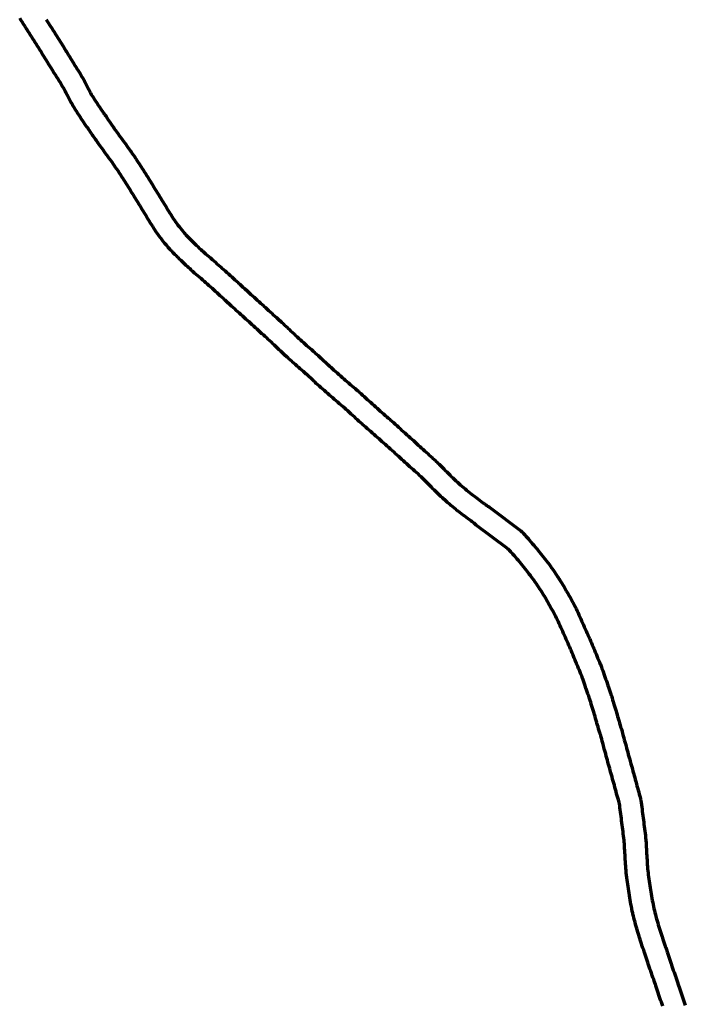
# Model space of a CAD drawing. Header units: metres. Extents: x 98902 to 136161, y 449037 to 499677.
# Tile 33 of 200: x 106572 to 108415, y 491495 to 494222. Entities that reach past the tile are written whole.
import ezdxf

# ---------------------------------------------------------------- set-up
doc = ezdxf.new("R2010")
doc.units = ezdxf.units.M
doc.layers.add('B-WE-OG-INFO_EIS VOORZORGSMAATREGEL-GV', color=7, linetype='Continuous', lineweight=70, true_color=0xfa194b)

msp = doc.modelspace()

# ---------------------------------------------------------------- linework, layer by layer
at = {"layer": 'B-WE-OG-INFO_EIS VOORZORGSMAATREGEL-GV', "flags": 128}
for points in [[(108352.5, 491489.9), (108350.6, 491495.3), (108348.7, 491500.8), (108348.7, 491500.8), (108346.7, 491506.3), (108346.7, 491506.3), (108344.8, 491511.9), (108342.8, 491517.4), (108342.8, 491517.7), (108342.6, 491518), (108340.8, 491523.6), (108340.8, 491523.8), (108340.7, 491523.9), (108338.9, 491529.5), (108337.2, 491535.1), (108335.4, 491540.6), (108335.4, 491540.6), (108333.6, 491546.2), (108333.6, 491546.2), (108332, 491551.5), (108331.7, 491552.2), (108329.7, 491557.6), (108327.6, 491563.4), (108327.5, 491563.4), (108327.5, 491563.5), (108325.4, 491569.2), (108325.4, 491569.4), (108325.3, 491569.6), (108323.3, 491575.3), (108321.2, 491581.1), (108321.2, 491581.1), (108321.2, 491581.1), (108319.2, 491586.9), (108319.2, 491586.9), (108319.2, 491587), (108317.2, 491592.7), (108317.2, 491592.8), (108317.1, 491592.9), (108315.2, 491598.7), (108315.2, 491598.7), (108315.2, 491598.7), (108313.2, 491604.5), (108313.2, 491604.6), (108313.1, 491604.7), (108311.3, 491610.5), (108309.4, 491616.3), (108307.5, 491622.1), (108305.6, 491627.8), (108303.7, 491633.3), (108301.8, 491639), (108301.8, 491639), (108301.8, 491639), (108299.8, 491644.8), (108299.8, 491644.8), (108299.8, 491644.8), (108297.8, 491650.6), (108295.9, 491656.4), (108293.9, 491662.1), (108293.9, 491662.1), (108291.9, 491667.9), (108291.9, 491667.9), (108290, 491673.7), (108289.9, 491674), (108289.8, 491674.2), (108287.9, 491680), (108287.9, 491680.3), (108287.8, 491680.5), (108286, 491686.3), (108286, 491686.3), (108284.3, 491692.1), (108284.3, 491692.1), (108282.5, 491697.9), (108282.5, 491698.2), (108282.4, 491698.4), (108280.7, 491704.2), (108280.7, 491704.5), (108280.6, 491704.8), (108279, 491710.7), (108277.4, 491716.5), (108277.4, 491716.5), (108275.8, 491722.4), (108274.3, 491728.3), (108272.7, 491734.2), (108271.1, 491740.1), (108271.1, 491740.6), (108270.9, 491741.1), (108269.5, 491747.1), (108269.5, 491747.2), (108269.5, 491747.4), (108268.2, 491753.3), (108266.9, 491759.3), (108266.9, 491759.8), (108266.7, 491760.3), (108265.6, 491766.3), (108265.6, 491766.3), (108265.6, 491766.4), (108264.5, 491772.3), (108263.4, 491778.3), (108262.4, 491784.3), (108261.3, 491790.3), (108260.2, 491796.3), (108260.2, 491796.7), (108260.1, 491797), (108259.1, 491803), (108259.2, 491803.1), (108259.1, 491803.2), (108258.2, 491809.3), (108258.2, 491809.3), (108258.2, 491809.3), (108257.3, 491815.3), (108257.3, 491815.4), (108257.3, 491815.4), (108256.4, 491821.4), (108255.6, 491827.4), (108254.7, 491833.5), (108253.8, 491839.5), (108252.9, 491845.5), (108252.9, 491845.9), (108252.8, 491846.4), (108252.1, 491852.4), (108252.1, 491852.7), (108252, 491853), (108251.5, 491859.1), (108251.5, 491859.2), (108251.4, 491859.3), (108250.9, 491865.3), (108250.9, 491865.5), (108250.9, 491865.7), (108250.4, 491871.8), (108250.4, 491871.9), (108250.4, 491872), (108250, 491878.1), (108249.5, 491884.2), (108249.5, 491884.2), (108249.5, 491884.2), (108249.1, 491890.3), (108249.1, 491890.3), (108249.1, 491890.3), (108248.7, 491896.4), (108248.7, 491896.5), (108248.7, 491896.7), (108248.3, 491902.8), (108248, 491908.9), (108247.6, 491914.9), (108247.7, 491915), (108247.6, 491915), (108247.3, 491921.1), (108247.3, 491921.1), (108247.3, 491921.1), (108247, 491927.2), (108246.6, 491933.3), (108246.3, 491939.4), (108246, 491944.8), (108245.5, 491949.8), (108244.8, 491955.4), (108244.1, 491961.4), (108243.3, 491967.5), (108242.5, 491973.5), (108241.7, 491979.6), (108241, 491985.6), (108241, 491985.6), (108240.2, 491991.6), (108240.2, 491991.6), (108240.2, 491991.6), (108239.4, 491997.7), (108238.7, 492003.7), (108238.7, 492003.7), (108237.9, 492009.8), (108237.9, 492009.8), (108237.9, 492009.8), (108237.1, 492015.8), (108236.4, 492021.9), (108235.6, 492027.9), (108234.8, 492033.9), (108234.1, 492040), (108234.1, 492040), (108234.1, 492040), (108233.3, 492046), (108233.3, 492046), (108232.8, 492050), (108231.7, 492053.9), (108231.4, 492055.2), (108231.4, 492055.2), (108231.4, 492055.2), (108229.8, 492061), (108228.2, 492066.8), (108228.2, 492066.8), (108226.6, 492072.6), (108224.9, 492078.4), (108224.9, 492078.4), (108223.3, 492084.2), (108223.3, 492084.2), (108221.7, 492090), (108220.1, 492095.8), (108220.1, 492095.8), (108218.5, 492101.6), (108218.5, 492101.6), (108216.9, 492107.4), (108215.3, 492113.2), (108215.3, 492113.2), (108213.7, 492119), (108212.1, 492124.8), (108212.1, 492124.8), (108210.5, 492130.6), (108210.5, 492130.6), (108208.9, 492136.4), (108207.3, 492142.2), (108207.3, 492142.2), (108205.7, 492148), (108204.1, 492153.8), (108202.5, 492159.6), (108202.5, 492159.6), (108200.9, 492165.4), (108199.3, 492171.2), (108199.3, 492171.2), (108197.7, 492177), (108196.1, 492182.8), (108194.5, 492188.6), (108194.5, 492188.6), (108192.9, 492194.4), (108191.3, 492200.2), (108189.7, 492206), (108189.7, 492206), (108188.1, 492211.8), (108188.1, 492212), (108188, 492212.2), (108186.5, 492218), (108186.5, 492218), (108186.5, 492218), (108185, 492223.8), (108185, 492223.8), (108183.4, 492229.7), (108183.4, 492229.7), (108182, 492235.1), (108180.8, 492239.3), (108179.1, 492243.7), (108178.8, 492245.3), (108178.1, 492246.7), (108176.5, 492252.5), (108176.5, 492252.5), (108175, 492258.3), (108173.6, 492263.5), (108172, 492268.4), (108170.2, 492273.8), (108170.1, 492274.7), (108169.7, 492275.4), (108168.2, 492281.1), (108166.6, 492286.7), (108165, 492292.2), (108163.3, 492297.9), (108163.3, 492298), (108163.2, 492298.1), (108161.6, 492303.8), (108161.6, 492303.8), (108159.9, 492309.3), (108158.2, 492315), (108156.4, 492320.8), (108156.4, 492320.9), (108156.3, 492321), (108154.6, 492326.8), (108154.6, 492326.9), (108154.5, 492327.1), (108153.1, 492332.1), (108151.4, 492336.9), (108149.5, 492342.5), (108147.5, 492348.1), (108147.5, 492348.2), (108145.5, 492353.8), (108145.4, 492354.4), (108145.1, 492355), (108143.4, 492360.5), (108141.7, 492365.7), (108139.8, 492371), (108137.8, 492376.7), (108137.8, 492376.7), (108135.8, 492382.4), (108135.8, 492382.7), (108135.7, 492382.9), (108133.8, 492388.5), (108132.1, 492393.6), (108130.1, 492398.8), (108128, 492404.5), (108125.9, 492409.9), (108123.9, 492415.2), (108121.9, 492420.2), (108119.6, 492425.3), (108117.2, 492430.8), (108114.8, 492436.4), (108114.7, 492436.6), (108114.6, 492436.7), (108112.3, 492442.3), (108112.2, 492442.5), (108112.1, 492442.6), (108109.9, 492448.2), (108107.6, 492453.7), (108105.4, 492459), (108104.3, 492461.7), (108101.9, 492467.3), (108099.6, 492472.8), (108097.3, 492478.4), (108094.9, 492483.9), (108092.7, 492489.3), (108090.4, 492494.5), (108088, 492499.9), (108085.5, 492505.3), (108083, 492510.8), (108080.6, 492516.3), (108080.6, 492516.3), (108078.1, 492521.8), (108075.7, 492527.3), (108073.2, 492532.8), (108073.2, 492532.8), (108070.7, 492538.3), (108070.7, 492538.3), (108068.3, 492543.8), (108065.8, 492549.3), (108063.5, 492554.5), (108061.2, 492559.4), (108058.6, 492564.5), (108056.2, 492569.4), (108053.6, 492574.1), (108050.8, 492579.2), (108047.9, 492584.5), (108047.8, 492584.7), (108047.7, 492584.8), (108044.8, 492590.1), (108044.8, 492590.1), (108044.8, 492590.2), (108041.9, 492595.5), (108039.2, 492600.5), (108036.5, 492605.3), (108033.6, 492610.4), (108030.6, 492615.6), (108027.7, 492620.5), (108024.9, 492625.1), (108024.9, 492625.1), (108021.7, 492630.2), (108021.7, 492630.3), (108018.5, 492635.4), (108018.5, 492635.4), (108015.5, 492640.2), (108012.5, 492644.9), (108009.3, 492649.6), (108009.3, 492649.6), (108005.9, 492654.6), (108002.6, 492659.6), (107999.4, 492664.4), (107996.3, 492668.8), (107992.9, 492673.4), (107989.4, 492678.2), (107986.2, 492682.5), (107982.7, 492686.9), (107982.7, 492686.9), (107979, 492691.6), (107979, 492691.6), (107975.3, 492696.3), (107975.3, 492696.3), (107971.5, 492701), (107971.5, 492701), (107971.5, 492701), (107967.8, 492705.8), (107967.8, 492705.8), (107964, 492710.5), (107964, 492710.5), (107960.3, 492715.2), (107956.8, 492719.6), (107953.2, 492723.9), (107953.2, 492723.9), (107949.4, 492728.3), (107949.4, 492728.3), (107945.5, 492732.9), (107945.5, 492732.9), (107942, 492737.1), (107938.4, 492741), (107936.5, 492743.1), (107936.4, 492743.2), (107936.3, 492743.3), (107932.2, 492747.8), (107932, 492748.1), (107931.7, 492748.3), (107929.7, 492750.6), (107929.7, 492750.6), (107928.4, 492752.1), (107928.4, 492752.2), (107928.3, 492752.2), (107926.2, 492754.7), (107925.7, 492755.2), (107923.1, 492756.5), (107922.8, 492756.8), (107922.3, 492757.1), (107836.1, 492822.2), (107836.1, 492822.2), (107836.1, 492822.2), (107835, 492823.1), (107834.8, 492823.3), (107832.3, 492826), (107831.4, 492826.9), (107830.5, 492827.6), (107830.5, 492827.6), (107827.8, 492829.6), (107823.5, 492832.6), (107823.2, 492832.9), (107822.7, 492833.1), (107818.9, 492835.9), (107818.9, 492836), (107818.8, 492836), (107814, 492839.6), (107814, 492839.6), (107814, 492839.6), (107809.2, 492843.2), (107809.2, 492843.2), (107809.2, 492843.2), (107804.4, 492846.7), (107804.3, 492846.8), (107804.2, 492846.9), (107800.3, 492849.8), (107800.3, 492849.8), (107800.3, 492849.8), (107795.6, 492853.4), (107795.6, 492853.4), (107790.8, 492857), (107790.8, 492857), (107786.1, 492860.5), (107785.8, 492860.8), (107785.4, 492861.1), (107780.7, 492864.8), (107780.6, 492865), (107780.4, 492865.1), (107775.8, 492868.9), (107775.8, 492868.9), (107775.8, 492868.9), (107771.2, 492872.7), (107771.1, 492872.7), (107771.1, 492872.8), (107766.5, 492876.6), (107766.3, 492876.8), (107766.1, 492876.9), (107761.6, 492880.8), (107761.5, 492880.9), (107761.3, 492881), (107756.9, 492884.9), (107756.9, 492885), (107752.4, 492888.9), (107747.9, 492892.8), (107747.6, 492893.2), (107747.2, 492893.5), (107742.8, 492897.5), (107742.8, 492897.5), (107742.8, 492897.6), (107738.4, 492901.6), (107734.1, 492905.7), (107729.7, 492909.8), (107729.6, 492910), (107729.4, 492910.1), (107725.1, 492914.3), (107724.9, 492914.5), (107724.7, 492914.7), (107720.5, 492918.9), (107716.3, 492923.2), (107716.3, 492923.2), (107712, 492927.4), (107707.8, 492931.7), (107707.8, 492931.7), (107703.6, 492935.9), (107703.6, 492935.9), (107699.4, 492940.1), (107695.2, 492944.3), (107691.1, 492948.4), (107691.1, 492948.4), (107687.1, 492952.4), (107683.1, 492956.2), (107679, 492960), (107679, 492960), (107674.8, 492963.9), (107670.5, 492967.7), (107666.1, 492971.6), (107666, 492971.8), (107665.8, 492971.9), (107661.3, 492975.9), (107661.3, 492975.9), (107657, 492979.8), (107652.6, 492983.8), (107652.6, 492983.8), (107652.6, 492983.8), (107648.2, 492987.7), (107648.2, 492987.8), (107648.1, 492987.8), (107643.7, 492991.8), (107643.6, 492991.8), (107643.6, 492991.9), (107639.2, 492995.9), (107639.1, 492995.9), (107639.1, 492996), (107634.7, 493000), (107630.3, 493004), (107630.2, 493004.1), (107630.2, 493004.1), (107625.9, 493008.1), (107625.9, 493008.1), (107621.5, 493012.1), (107617.2, 493016), (107612.8, 493020), (107612.7, 493020.1), (107612.6, 493020.1), (107608.4, 493024.1), (107604, 493028), (107603.7, 493028.4), (107603, 493028.8), (107598.5, 493032.8), (107598.4, 493032.9), (107598.2, 493033), (107593.7, 493037.1), (107593.7, 493037.1), (107593.7, 493037.1), (107589.2, 493041.1), (107589.2, 493041.2), (107589.2, 493041.2), (107584.7, 493045.3), (107584.7, 493045.3), (107584.7, 493045.3), (107580.2, 493049.3), (107575.8, 493053.4), (107575.8, 493053.4), (107571.4, 493057.3), (107567, 493061.2), (107567, 493061.2), (107567, 493061.2), (107562.4, 493065.2), (107558, 493069.1), (107553.5, 493073), (107553.5, 493073), (107549, 493076.8), (107548.8, 493077), (107548.6, 493077.2), (107544.1, 493081.2), (107544, 493081.2), (107544, 493081.3), (107539.4, 493085.3), (107534.9, 493089.3), (107530.4, 493093.4), (107530.4, 493093.4), (107525.8, 493097.4), (107521.3, 493101.4), (107521.3, 493101.5), (107521.2, 493101.5), (107516.7, 493105.5), (107516.7, 493105.6), (107516.7, 493105.6), (107512.2, 493109.6), (107507.7, 493113.7), (107503.1, 493117.7), (107498.6, 493121.8), (107494.1, 493125.8), (107489.6, 493129.9), (107489.6, 493129.9), (107489.6, 493129.9), (107485.1, 493133.9), (107484.9, 493134.1), (107484.7, 493134.3), (107480.2, 493138.4), (107475.8, 493142.5), (107471.3, 493146.7), (107469.7, 493148.2), (107469.7, 493148.2), (107468.1, 493149.7), (107466.9, 493150.7), (107466.9, 493150.7), (107462.2, 493154.7), (107462.2, 493154.7), (107457.6, 493158.6), (107453, 493162.5), (107453, 493162.5), (107452.9, 493162.6), (107448.3, 493166.5), (107448.3, 493166.5), (107448.2, 493166.6), (107443.6, 493170.5), (107439, 493174.5), (107434.4, 493178.4), (107429.8, 493182.4), (107429.7, 493182.5), (107429.6, 493182.6), (107425, 493186.6), (107425, 493186.7), (107424.9, 493186.7), (107420.3, 493190.8), (107420.3, 493190.8), (107415.8, 493194.8), (107411.2, 493198.8), (107406.7, 493202.9), (107402.2, 493206.9), (107402.2, 493206.9), (107397.6, 493210.9), (107393.1, 493215), (107390.1, 493217.7), (107389.9, 493217.9), (107389.7, 493218), (107385.3, 493222.1), (107385.3, 493222.1), (107385.2, 493222.1), (107365.7, 493240.1), (107365.7, 493240.1), (107365.7, 493240.1), (107365.7, 493240.1), (107365.7, 493240.1), (107365.4, 493240.6), (107364.9, 493240.8), (107362, 493243.5), (107362, 493243.5), (107357.6, 493247.5), (107357.6, 493247.5), (107353.2, 493251.6), (107348.9, 493255.6), (107344.8, 493259.2), (107340.5, 493262.9), (107336, 493266.8), (107331.4, 493270.7), (107331.4, 493270.8), (107331.3, 493270.8), (107326.8, 493274.8), (107326.6, 493275), (107326.4, 493275.1), (107321.9, 493279.1), (107317.5, 493283.1), (107313, 493287.1), (107312.9, 493287.2), (107312.9, 493287.2), (107308.4, 493291.3), (107308.3, 493291.5), (107308.1, 493291.6), (107303.7, 493295.7), (107299.4, 493299.8), (107295, 493303.9), (107295, 493303.9), (107294.9, 493303.9), (107290.6, 493308), (107290.5, 493308.1), (107290.5, 493308.1), (107286.1, 493312.2), (107281.8, 493316.4), (107277.5, 493320.4), (107277.5, 493320.4), (107273.2, 493324.5), (107268.9, 493328.6), (107268.9, 493328.6), (107264.5, 493332.6), (107260.1, 493336.7), (107255.9, 493340.6), (107251.9, 493344.3), (107247.6, 493348), (107247.6, 493348), (107243, 493351.9), (107242.8, 493352.3), (107242.5, 493352.5), (107238, 493356.5), (107238, 493356.5), (107238, 493356.5), (107233.6, 493360.6), (107233.6, 493360.6), (107229.1, 493364.7), (107229.1, 493364.7), (107229.1, 493364.7), (107224.7, 493368.7), (107224.7, 493368.8), (107224.6, 493368.8), (107220.2, 493372.9), (107215.8, 493377), (107211.5, 493381), (107207.2, 493384.9), (107202.9, 493388.8), (107198.4, 493392.8), (107194, 493396.8), (107193.9, 493396.9), (107193.9, 493396.9), (107189.4, 493400.9), (107189.4, 493401), (107189.4, 493401), (107184.9, 493405.1), (107180.5, 493409.1), (107176.1, 493413.1), (107176.1, 493413.1), (107171.7, 493417.1), (107171.7, 493417.1), (107167.3, 493421.1), (107162.8, 493425.2), (107158.5, 493429.1), (107154.1, 493433), (107154.1, 493433.1), (107154, 493433.1), (107149.6, 493437.1), (107149.4, 493437.3), (107149.3, 493437.4), (107144.9, 493441.4), (107144.9, 493441.4), (107140.5, 493445.5), (107140.4, 493445.6), (107140.3, 493445.7), (107136.1, 493449.6), (107131.9, 493453.5), (107127.4, 493457.5), (107127.4, 493457.5), (107123, 493461.5), (107123, 493461.5), (107123, 493461.5), (107118.5, 493465.6), (107118.5, 493465.6), (107118.5, 493465.6), (107114.1, 493469.6), (107109.6, 493473.6), (107105.3, 493477.6), (107100.9, 493481.6), (107100.9, 493481.6), (107096.4, 493485.5), (107092, 493489.5), (107092, 493489.5), (107087.6, 493493.4), (107083.3, 493497.2), (107083.3, 493497.2), (107078.8, 493501.1), (107078.8, 493501.2), (107078.7, 493501.2), (107074.2, 493505.2), (107069.9, 493508.9), (107065.4, 493512.7), (107065.4, 493512.8), (107065.3, 493512.8), (107060.8, 493516.7), (107056.2, 493520.6), (107051.7, 493524.5), (107051.6, 493524.7), (107051.4, 493524.8), (107046.9, 493528.7), (107046.8, 493528.9), (107046.6, 493529), (107043.6, 493531.7), (107039.2, 493535.7), (107039.2, 493535.7), (107037, 493537.7), (107032.5, 493541.8), (107032.2, 493542.2), (107031.9, 493542.4), (107027.5, 493546.6), (107027.5, 493546.6), (107027.5, 493546.6), (107023.2, 493550.8), (107023.2, 493550.8), (107018.9, 493555), (107018.9, 493555), (107014.6, 493559.1), (107014.6, 493559.1), (107014.6, 493559.2), (107010.3, 493563.3), (107010.2, 493563.4), (107010.1, 493563.5), (107005.8, 493567.7), (107001.6, 493571.9), (107001.5, 493572), (107001.4, 493572), (106997.2, 493576.3), (106997.1, 493576.4), (106997, 493576.4), (106992.8, 493580.7), (106988.6, 493585), (106988.1, 493585.8), (106987.3, 493586.4), (106983.4, 493590.9), (106983.1, 493591.3), (106982.7, 493591.7), (106981.8, 493592.8), (106981.8, 493592.8), (106981.8, 493592.8), (106978, 493597.6), (106978, 493597.6), (106974.1, 493602.3), (106970.3, 493607), (106970.3, 493607), (106970.3, 493607), (106966.5, 493611.7), (106966.4, 493611.9), (106966.2, 493612.1), (106962.4, 493616.9), (106962.1, 493617.5), (106961.6, 493618), (106958.1, 493623), (106954.5, 493627.9), (106951, 493632.9), (106951, 493633), (106950.8, 493633.2), (106947.4, 493638.2), (106947.2, 493638.7), (106946.7, 493639.1), (106943.5, 493644.3), (106940.2, 493649.4), (106937, 493654.5), (106936.9, 493654.6), (106936.8, 493654.7), (106933.6, 493659.9), (106933.6, 493660), (106933.5, 493660.1), (106930.3, 493665.3), (106927.1, 493670.5), (106924, 493675.6), (106924, 493675.6), (106924, 493675.6), (106920.8, 493680.8), (106920.8, 493680.9), (106920.8, 493680.9), (106917.6, 493686.1), (106914.5, 493691.3), (106911.3, 493696.4), (106908.3, 493701.5), (106905.1, 493706.5), (106901.9, 493711.7), (106898.7, 493716.8), (106898.7, 493716.9), (106898.7, 493716.9), (106895.5, 493722), (106895.5, 493722.1), (106895.4, 493722.1), (106892.3, 493727.3), (106892.3, 493727.3), (106889.1, 493732.5), (106889.1, 493732.5), (106885.9, 493737.6), (106882.8, 493742.7), (106879.6, 493747.7), (106879.6, 493747.7), (106876.4, 493752.9), (106876.4, 493752.9), (106873.2, 493758), (106873.2, 493758), (106870, 493763.1), (106870, 493763.1), (106866.8, 493768.2), (106863.5, 493773.4), (106860.3, 493778.5), (106860.3, 493778.5), (106857.2, 493783.4), (106854, 493788.3), (106850.7, 493793.4), (106847.4, 493798.5), (106844.2, 493803.3), (106841, 493808), (106841, 493808), (106837.6, 493812.9), (106834.2, 493817.9), (106830.9, 493822.6), (106827.6, 493827.2), (106827.6, 493827.2), (106824, 493832.1), (106820.4, 493837), (106820.4, 493837), (106816.9, 493841.9), (106816.8, 493842), (106816.7, 493842.1), (106813.1, 493847.1), (106813.1, 493847.1), (106813.1, 493847.1), (106809.6, 493852), (106809.6, 493852), (106806.1, 493857), (106802.6, 493861.8), (106799.1, 493866.6), (106796.7, 493869.9), (106796.7, 493869.9), (106796.7, 493869.9), (106793.2, 493874.8), (106793.2, 493874.8), (106791.4, 493877.3), (106791.4, 493877.3), (106791.4, 493877.3), (106787.8, 493882.2), (106787.8, 493882.3), (106787.7, 493882.3), (106784.2, 493887.3), (106784.2, 493887.3), (106782.4, 493889.7), (106782.4, 493889.7), (106778.9, 493894.7), (106775.4, 493899.6), (106775.2, 493899.9), (106775, 493900.2), (106774.1, 493901.4), (106774, 493901.6), (106773.9, 493901.8), (106770.5, 493906.9), (106767.2, 493911.9), (106763.8, 493917), (106763.6, 493917.4), (106763.3, 493917.7), (106761.9, 493920), (106761.5, 493920.5), (106760.2, 493922.4), (106758.1, 493924.4), (106756.4, 493926.9), (106756.3, 493927.1), (106756.2, 493927.2), (106754.4, 493929.7), (106754.4, 493929.8), (106754.3, 493929.9), (106752.6, 493932.5), (106752.5, 493932.8), (106752.3, 493933), (106749.1, 493937.9), (106745.9, 493942.7), (106745.9, 493942.8), (106742.5, 493947.8), (106742.5, 493947.9), (106742.4, 493948), (106739, 493953.1), (106739, 493953.2), (106738.9, 493953.3), (106735.6, 493958.5), (106735.6, 493958.5), (106732.3, 493963.6), (106732.3, 493963.6), (106729, 493968.7), (106729, 493968.7), (106725.7, 493973.8), (106725.7, 493973.8), (106722.4, 493979), (106722.4, 493979), (106719.1, 493984.1), (106718.6, 493985.3), (106717.7, 493986.4), (106714.9, 493991.8), (106714.9, 493991.9), (106714.7, 493992.1), (106712, 493997.5), (106712, 493997.5), (106709.2, 494002.9), (106706.4, 494008.4), (106703.7, 494013.8), (106701, 494019.1), (106698.6, 494023.6), (106695.9, 494028), (106692.8, 494033.3), (106692.8, 494033.3), (106692.8, 494033.3), (106689.6, 494038.5), (106689.6, 494038.5), (106689.6, 494038.6), (106686.5, 494043.8), (106686.5, 494043.8), (106683.5, 494048.8), (106680.4, 494053.7), (106680.4, 494053.7), (106677.2, 494058.9), (106677.2, 494058.9), (106674, 494064.1), (106670.8, 494069.3), (106667.6, 494074.4), (106665.9, 494077), (106665.9, 494077), (106662.7, 494082.2), (106662.7, 494082.2), (106659.5, 494087.4), (106659.5, 494087.4), (106656.3, 494092.5), (106653, 494097.7), (106653, 494097.7), (106653, 494097.7), (106649.8, 494102.9), (106649.8, 494102.9), (106649.8, 494102.9), (106649, 494104.2), (106649, 494104.3), (106649, 494104.3), (106645.8, 494109.4), (106645.8, 494109.4), (106645.8, 494109.4), (106642.6, 494114.6), (106642.6, 494114.6), (106642.6, 494114.6), (106639.5, 494119.7), (106636.3, 494124.9), (106636.3, 494124.9), (106633.2, 494129.9), (106630.1, 494134.9), (106626.9, 494140), (106626.9, 494140), (106623.6, 494145.1), (106623.6, 494145.1), (106620.5, 494150.1), (106620.5, 494150.1), (106617.2, 494155.2), (106617.2, 494155.2), (106614, 494160.3), (106610.9, 494165.3), (106607.7, 494170.2), (106607.7, 494170.2), (106604.4, 494175.3), (106601.2, 494180.3), (106601.1, 494180.4), (106601.1, 494180.4), (106597.8, 494185.5), (106597.8, 494185.6), (106597.7, 494185.6), (106594.5, 494190.7), (106594.5, 494190.8), (106594.5, 494190.8), (106591.2, 494195.9), (106591.2, 494196), (106591.1, 494196.1), (106587.9, 494201.2), (106584.9, 494206.1), (106581.7, 494211), (106578.4, 494216), (106578.4, 494216), (106575.1, 494221.1), (106571.9, 494226.2)], [(106645.1, 494222.9), (106648.3, 494217.9), (106651.5, 494212.9), (106651.5, 494212.9), (106654.8, 494207.9), (106658.1, 494202.9), (106658.1, 494202.8), (106658.1, 494202.8), (106661.4, 494197.7), (106661.4, 494197.6), (106661.5, 494197.5), (106664.7, 494192.4), (106664.7, 494192.4), (106668, 494187.3), (106671.2, 494182.2), (106671.2, 494182.2), (106671.2, 494182.2), (106674.4, 494177), (106674.4, 494177), (106674.4, 494177), (106677.6, 494171.9), (106677.6, 494171.9), (106680.9, 494166.8), (106684.1, 494161.7), (106684.1, 494161.6), (106684.2, 494161.5), (106687.4, 494156.3), (106687.4, 494156.3), (106687.4, 494156.3), (106690.5, 494151.2), (106693.7, 494146.1), (106693.7, 494146.1), (106696.9, 494140.9), (106696.9, 494140.9), (106700, 494135.8), (106700, 494135.8), (106700.8, 494134.6), (106700.8, 494134.6), (106704, 494129.4), (106704, 494129.4), (106707.2, 494124.3), (106710.4, 494119.1), (106713.6, 494113.9), (106716.9, 494108.7), (106718.5, 494106.2), (106718.5, 494106.2), (106721.7, 494101), (106721.7, 494101), (106724.9, 494095.8), (106728.1, 494090.6), (106731.4, 494085.5), (106731.4, 494085.4), (106731.4, 494085.4), (106734.6, 494080.2), (106734.7, 494080), (106734.9, 494079.8), (106738, 494074.6), (106741.1, 494069.3), (106741.1, 494069.3), (106744.2, 494064.2), (106747.4, 494059), (106750.5, 494053.7), (106750.8, 494052.9), (106751.4, 494052.2), (106754.2, 494046.8), (106754.2, 494046.6), (106754.3, 494046.5), (106757.1, 494041.1), (106759.9, 494035.6), (106762.6, 494030.2), (106762.6, 494030.2), (106765.4, 494024.8), (106765.4, 494024.8), (106768.1, 494019.5), (106770.2, 494015.4), (106772.8, 494011.4), (106772.8, 494011.4), (106776.1, 494006.3), (106776.1, 494006.3), (106776.1, 494006.3), (106779.4, 494001.2), (106779.4, 494001.2), (106779.4, 494001.2), (106782.7, 493996), (106786, 493990.9), (106789.2, 493985.9), (106792.4, 493981.1), (106792.4, 493981.1), (106795.8, 493976), (106795.8, 493976), (106799.2, 493971), (106799.3, 493970.7), (106799.5, 493970.5), (106802.6, 493965.7), (106804.1, 493963.5), (106805.6, 493961.2), (106805.7, 493961.1), (106806.8, 493960), (106809.1, 493956.7), (106811, 493954.6), (106814, 493949.8), (106817.2, 493945.1), (106820.5, 493940), (106823.8, 493935.1), (106824.3, 493934.3), (106827.7, 493929.6), (106831.2, 493924.7), (106831.2, 493924.7), (106831.2, 493924.7), (106833, 493922.2), (106836.5, 493917.3), (106840, 493912.5), (106840, 493912.5), (106841.8, 493910), (106841.8, 493910), (106845.3, 493905.1), (106845.3, 493905.1), (106847.7, 493901.9), (106847.7, 493901.8), (106847.7, 493901.8), (106851.3, 493896.9), (106851.3, 493896.8), (106851.4, 493896.8), (106854.9, 493891.8), (106858.4, 493886.9), (106858.4, 493886.9), (106862, 493881.9), (106862, 493881.9), (106865.4, 493877.1), (106868.9, 493872.4), (106872.5, 493867.5), (106876, 493862.6), (106876.1, 493862.5), (106876.1, 493862.5), (106879.6, 493857.6), (106879.8, 493857.3), (106880.1, 493857), (106883.5, 493852), (106887, 493847), (106890.4, 493842), (106890.4, 493842), (106890.5, 493842), (106893.9, 493837), (106894.1, 493836.6), (106894.3, 493836.3), (106897.6, 493831.3), (106901, 493826.2), (106904.3, 493821.1), (106907.6, 493816), (106907.7, 493815.8), (106907.8, 493815.6), (106911, 493810.5), (106911, 493810.5), (106911.1, 493810.5), (106914.3, 493805.4), (106917.5, 493800.2), (106920.8, 493795.1), (106920.8, 493795), (106920.8, 493795), (106924, 493789.9), (106924, 493789.9), (106924, 493789.9), (106927.3, 493784.7), (106927.3, 493784.7), (106930.5, 493779.6), (106930.5, 493779.6), (106930.5, 493779.6), (106933.7, 493774.4), (106933.7, 493774.3), (106933.8, 493774.2), (106937, 493769.1), (106940.2, 493763.9), (106940.2, 493763.9), (106943.4, 493758.7), (106943.4, 493758.7), (106946.5, 493753.6), (106946.5, 493753.6), (106949.7, 493748.5), (106949.7, 493748.5), (106952.9, 493743.4), (106952.9, 493743.3), (106956.1, 493738.2), (106959.3, 493733), (106959.3, 493732.9), (106959.4, 493732.8), (106962.6, 493727.6), (106962.6, 493727.6), (106962.6, 493727.6), (106965.8, 493722.4), (106965.8, 493722.4), (106968.9, 493717.2), (106972, 493712.1), (106972, 493712.1), (106975.2, 493706.9), (106975.2, 493706.9), (106978.3, 493701.7), (106981.5, 493696.6), (106981.5, 493696.6), (106984.6, 493691.4), (106987.7, 493686.5), (106990.9, 493681.5), (106994.1, 493676.4), (106997.1, 493671.8), (107000.1, 493667.4), (107003.5, 493662.6), (107003.5, 493662.6), (107007, 493657.7), (107010.1, 493653.3), (107013.2, 493649.3), (107016.9, 493644.8), (107020.7, 493640.1), (107020.7, 493640.1), (107024.6, 493635.3), (107024.6, 493635.3), (107028.4, 493630.6), (107028.4, 493630.6), (107029, 493629.9), (107032, 493626.4), (107035.5, 493622.8), (107035.5, 493622.8), (107039.7, 493618.7), (107043.7, 493614.6), (107043.7, 493614.6), (107048, 493610.4), (107048, 493610.4), (107048, 493610.4), (107052.1, 493606.3), (107056.3, 493602.2), (107056.3, 493602.2), (107060.7, 493598), (107060.7, 493598), (107065, 493593.9), (107069.2, 493589.7), (107069.2, 493589.7), (107073.2, 493585.9), (107077.3, 493582.2), (107079.5, 493580.1), (107084, 493576.1), (107084, 493576.1), (107086.7, 493573.6), (107090.9, 493569.9), (107095.3, 493566.1), (107099.9, 493562.2), (107104.4, 493558.3), (107104.4, 493558.3), (107109, 493554.4), (107109, 493554.4), (107109.1, 493554.3), (107113.6, 493550.4), (107113.7, 493550.3), (107113.8, 493550.3), (107118.2, 493546.3), (107122.7, 493542.5), (107122.7, 493542.4), (107122.7, 493542.4), (107127.2, 493538.5), (107127.4, 493538.3), (107127.6, 493538.2), (107132, 493534.2), (107132, 493534.2), (107136.5, 493530.2), (107136.5, 493530.2), (107140.9, 493526.2), (107141, 493526.2), (107141, 493526.2), (107145.4, 493522.2), (107145.5, 493522.1), (107145.5, 493522.1), (107150, 493518), (107150, 493518), (107154.4, 493514), (107154.4, 493514), (107158.9, 493510), (107158.9, 493510), (107163.3, 493506), (107163.3, 493506), (107167.7, 493501.9), (107167.7, 493501.9), (107167.7, 493501.9), (107172.2, 493497.9), (107176.6, 493493.9), (107176.8, 493493.7), (107177, 493493.5), (107181.2, 493489.5), (107185.5, 493485.6), (107185.6, 493485.5), (107185.6, 493485.5), (107189.8, 493481.6), (107194.1, 493477.8), (107194.1, 493477.8), (107198.5, 493473.8), (107198.6, 493473.7), (107198.7, 493473.6), (107203.2, 493469.6), (107207.6, 493465.6), (107212, 493461.5), (107212.1, 493461.5), (107212.1, 493461.5), (107216.5, 493457.5), (107216.5, 493457.5), (107216.6, 493457.4), (107221, 493453.4), (107225.4, 493449.4), (107225.4, 493449.3), (107229.8, 493445.3), (107229.8, 493445.3), (107234.1, 493441.4), (107238.6, 493437.4), (107238.6, 493437.4), (107243, 493433.4), (107247.5, 493429.4), (107247.6, 493429.3), (107247.7, 493429.2), (107252.1, 493425.1), (107252.1, 493425.1), (107252.2, 493425), (107256.6, 493421), (107261, 493416.9), (107265.4, 493412.8), (107265.4, 493412.8), (107269.7, 493408.9), (107269.7, 493408.9), (107274.1, 493404.8), (107274.1, 493404.8), (107278.5, 493400.8), (107278.5, 493400.8), (107282.6, 493397), (107286.9, 493393.4), (107286.9, 493393.4), (107291.4, 493389.4), (107291.6, 493389.2), (107291.8, 493389.1), (107296.3, 493385.1), (107296.4, 493384.8), (107296.7, 493384.7), (107301.1, 493380.6), (107305.5, 493376.5), (107309.8, 493372.4), (107309.8, 493372.4), (107314.2, 493368.3), (107314.3, 493368.2), (107314.3, 493368.2), (107318.7, 493364.1), (107318.7, 493364), (107318.7, 493364), (107323.1, 493359.9), (107327.4, 493355.8), (107331.7, 493351.7), (107336, 493347.6), (107340.4, 493343.6), (107340.4, 493343.6), (107344.8, 493339.5), (107344.8, 493339.5), (107349, 493335.5), (107353.2, 493331.7), (107357.6, 493327.7), (107357.6, 493327.7), (107362, 493323.7), (107366.3, 493319.9), (107370.6, 493316.1), (107375, 493312.3), (107375, 493312.3), (107379.6, 493308.4), (107384.1, 493304.5), (107384.4, 493304.2), (107384.7, 493304.1), (107389.1, 493300), (107389.2, 493299.9), (107389.4, 493299.8), (107393.8, 493295.8), (107398.2, 493291.7), (107398.2, 493291.7), (107398.2, 493291.7), (107402.6, 493287.7), (107402.6, 493287.7), (107402.6, 493287.7), (107405.6, 493284.9), (107405.9, 493284.5), (107406.3, 493284.3), (107425.9, 493266.3), (107425.9, 493266.3), (107430.1, 493262.3), (107433, 493259.8), (107433, 493259.8), (107437.5, 493255.8), (107442.1, 493251.7), (107446.6, 493247.7), (107451.1, 493243.7), (107455.7, 493239.6), (107460.2, 493235.6), (107464.7, 493231.6), (107469.1, 493227.8), (107473.5, 493223.9), (107478.1, 493220), (107482.7, 493216), (107487.3, 493212.1), (107491.9, 493208.2), (107491.9, 493208.2), (107496.4, 493204.3), (107496.4, 493204.3), (107501.1, 493200.4), (107505.7, 493196.5), (107507.4, 493195.1), (107507.8, 493194.6), (107508.3, 493194.2), (107510.5, 493192.2), (107510.6, 493192.1), (107510.6, 493192.1), (107512.2, 493190.6), (107516.6, 493186.5), (107521.1, 493182.4), (107525.3, 493178.4), (107529.6, 493174.5), (107529.6, 493174.5), (107534.2, 493170.5), (107538.7, 493166.4), (107543.2, 493162.4), (107547.7, 493158.3), (107552.2, 493154.3), (107556.7, 493150.2), (107556.7, 493150.2), (107561.3, 493146.2), (107561.3, 493146.2), (107565.7, 493142.2), (107570.3, 493138.2), (107570.3, 493138.2), (107574.8, 493134.2), (107579.3, 493130.1), (107583.9, 493126.1), (107583.9, 493126.1), (107588.2, 493122.3), (107592.6, 493118.5), (107592.6, 493118.4), (107592.7, 493118.4), (107597.3, 493114.4), (107597.4, 493114.3), (107597.5, 493114.3), (107602.1, 493110.2), (107606.6, 493106.2), (107606.6, 493106.2), (107611.2, 493102.2), (107611.3, 493102.1), (107611.4, 493102), (107615.9, 493097.9), (107616, 493097.9), (107616, 493097.9), (107620.5, 493093.8), (107620.5, 493093.8), (107625, 493089.7), (107625, 493089.7), (107629.5, 493085.6), (107629.5, 493085.6), (107633.9, 493081.6), (107633.9, 493081.6), (107638.4, 493077.6), (107642.8, 493073.7), (107643.2, 493073.1), (107644.1, 493072.6), (107648.6, 493068.6), (107648.6, 493068.5), (107648.8, 493068.4), (107653, 493064.5), (107657.5, 493060.5), (107657.5, 493060.5), (107661.9, 493056.5), (107662, 493056.4), (107662.1, 493056.3), (107666.5, 493052.3), (107666.5, 493052.3), (107666.5, 493052.3), (107670.9, 493048.2), (107675.2, 493044.2), (107675.2, 493044.2), (107679.6, 493040.2), (107683.9, 493036.3), (107684, 493036.3), (107688.3, 493032.4), (107692.7, 493028.4), (107692.7, 493028.4), (107697.1, 493024.4), (107697.2, 493024.4), (107697.2, 493024.3), (107701.7, 493020.3), (107701.7, 493020.3), (107701.7, 493020.3), (107706, 493016.4), (107710.3, 493012.6), (107710.3, 493012.6), (107710.4, 493012.5), (107714.8, 493008.6), (107715, 493008.4), (107715.2, 493008.2), (107719.6, 493004.2), (107719.6, 493004.1), (107719.7, 493004.1), (107724.1, 493000), (107724.2, 492999.9), (107724.3, 492999.8), (107728.7, 492995.7), (107728.9, 492995.4), (107729.1, 492995.2), (107733.4, 492991), (107733.4, 492991), (107733.4, 492990.9), (107737.7, 492986.7), (107737.7, 492986.7), (107737.7, 492986.7), (107741.9, 492982.4), (107746.1, 492978.2), (107746.2, 492978.2), (107746.2, 492978.2), (107750.4, 492974), (107750.4, 492974), (107750.4, 492973.9), (107754.6, 492969.7), (107754.6, 492969.7), (107758.8, 492965.5), (107758.8, 492965.5), (107763, 492961.2), (107767, 492957.2), (107770.9, 492953.4), (107775.1, 492949.5), (107779.5, 492945.4), (107779.5, 492945.4), (107783.8, 492941.3), (107783.8, 492941.3), (107787.8, 492937.6), (107792, 492934), (107796.5, 492930), (107800.8, 492926.2), (107805, 492922.6), (107809.4, 492919), (107809.4, 492919), (107814, 492915.2), (107814, 492915.1), (107818.4, 492911.5), (107822.5, 492908.2), (107827, 492904.9), (107827, 492904.8), (107827, 492904.8), (107831.8, 492901.2), (107831.8, 492901.2), (107831.8, 492901.2), (107836.5, 492897.6), (107836.5, 492897.6), (107840.2, 492894.8), (107844.9, 492891.3), (107844.9, 492891.3), (107849.7, 492887.8), (107849.7, 492887.8), (107854.4, 492884.3), (107854.4, 492884.3), (107857.9, 492881.8), (107862.4, 492878.6), (107862.9, 492878.1), (107863.5, 492877.8), (107866.7, 492875.4), (107866.7, 492875.4), (107866.8, 492875.4), (107867.5, 492874.8), (107871.5, 492872.9), (107871.8, 492872.5), (107872.2, 492872.4), (107873.3, 492871.5), (107873.3, 492871.5), (107959.6, 492806.3), (107959.6, 492806.3), (107959.6, 492806.3), (107959.6, 492806.3), (107962.3, 492803.4), (107965.7, 492800.5), (107967, 492798.8), (107970.2, 492795.5), (107970.6, 492794.8), (107971.2, 492794.4), (107973.7, 492791.5), (107975, 492790), (107975, 492790), (107976.7, 492788), (107980.4, 492784), (107982.4, 492781.9), (107982.5, 492781.7), (107982.6, 492781.6), (107986.7, 492777.2), (107987, 492776.7), (107987.4, 492776.3), (107991.3, 492771.7), (107991.3, 492771.7), (107995.2, 492767.1), (107995.2, 492767.1), (107999.1, 492762.6), (107999.1, 492762.5), (107999.2, 492762.4), (108003.1, 492757.8), (108003.3, 492757.4), (108003.6, 492757.2), (108007.3, 492752.4), (108007.3, 492752.4), (108011.1, 492747.7), (108014.8, 492743), (108014.8, 492743), (108014.8, 492743), (108018.5, 492738.3), (108018.5, 492738.3), (108022.2, 492733.6), (108022.2, 492733.6), (108026, 492728.9), (108026, 492728.9), (108029.7, 492724.2), (108029.7, 492724.2), (108029.7, 492724.2), (108033.5, 492719.5), (108033.7, 492719), (108034.1, 492718.7), (108037.7, 492713.9), (108037.7, 492713.8), (108037.8, 492713.7), (108041.3, 492708.8), (108044.9, 492704), (108045, 492703.7), (108045.2, 492703.5), (108048.7, 492698.6), (108048.8, 492698.3), (108049, 492698.1), (108052.4, 492693.1), (108052.4, 492693.1), (108055.7, 492688.1), (108055.7, 492688.1), (108059.1, 492683.1), (108059.1, 492683.1), (108062.4, 492678.1), (108062.5, 492677.9), (108062.7, 492677.7), (108066, 492672.7), (108066.1, 492672.4), (108066.3, 492672.1), (108069.5, 492667), (108072.7, 492661.9), (108072.7, 492661.9), (108075.8, 492656.8), (108075.9, 492656.7), (108075.9, 492656.6), (108079.1, 492651.5), (108079.2, 492651.1), (108079.5, 492650.9), (108082.5, 492645.7), (108085.5, 492640.5), (108088.5, 492635.2), (108088.6, 492635.1), (108088.7, 492634.9), (108091.6, 492629.7), (108091.7, 492629.4), (108091.9, 492629.2), (108094.8, 492623.9), (108097.6, 492618.6), (108100.4, 492613.5), (108103.2, 492608.4), (108106.1, 492603.1), (108106.2, 492603), (108106.3, 492602.8), (108109.2, 492597.5), (108109.3, 492597), (108109.6, 492596.7), (108112.3, 492591.3), (108115, 492585.9), (108115.1, 492585.5), (108115.3, 492585.3), (108117.9, 492579.8), (108117.9, 492579.6), (108118.1, 492579.3), (108120.6, 492573.8), (108123, 492568.3), (108125.5, 492562.8), (108125.5, 492562.8), (108127.9, 492557.4), (108127.9, 492557.4), (108130.4, 492551.9), (108132.9, 492546.4), (108132.9, 492546.4), (108135.3, 492540.9), (108135.3, 492540.9), (108137.8, 492535.4), (108140.3, 492529.9), (108142.7, 492524.4), (108145.2, 492518.9), (108145.2, 492518.8), (108145.3, 492518.7), (108147.7, 492513.2), (108147.7, 492513), (108147.9, 492512.8), (108150.2, 492507.2), (108152.5, 492501.7), (108154.9, 492496.2), (108157.2, 492490.6), (108159.6, 492485.1), (108160.7, 492482.3), (108160.7, 492482.2), (108160.8, 492482.2), (108163.1, 492476.6), (108163.1, 492476.5), (108163.2, 492476.4), (108165.5, 492470.8), (108167.7, 492465.4), (108169.9, 492460.2), (108172.2, 492454.9), (108174.6, 492449.4), (108174.6, 492449.4), (108177, 492443.8), (108177.1, 492443.4), (108177.3, 492443.1), (108179.6, 492437.5), (108179.6, 492437.3), (108179.7, 492437.2), (108181.9, 492431.5), (108181.9, 492431.3), (108182, 492431.2), (108184.2, 492425.5), (108186.3, 492419.9), (108188.4, 492414.3), (108188.5, 492413.9), (108188.7, 492413.5), (108190.6, 492407.8), (108190.6, 492407.6), (108190.7, 492407.5), (108192.5, 492402), (108194.4, 492396.6), (108196.4, 492390.9), (108196.4, 492390.9), (108198.4, 492385.2), (108198.5, 492384.9), (108198.7, 492384.5), (108200.5, 492378.8), (108200.5, 492378.6), (108200.6, 492378.4), (108202.2, 492373.2), (108204, 492368.1), (108206, 492362.5), (108206, 492362.5), (108208, 492356.8), (108208.1, 492356.7), (108208.1, 492356.5), (108210.1, 492350.8), (108210.2, 492350.1), (108210.6, 492349.4), (108212.2, 492343.7), (108213.8, 492338.2), (108215.5, 492332.6), (108217.3, 492326.8), (108217.3, 492326.7), (108217.4, 492326.6), (108219.1, 492320.8), (108219.1, 492320.7), (108219.1, 492320.7), (108220.8, 492315), (108222.5, 492309.4), (108222.5, 492309.3), (108222.5, 492309.3), (108224.2, 492303.5), (108224.2, 492303.3), (108224.3, 492303.1), (108226, 492297.3), (108226, 492297.2), (108226, 492297.1), (108227.4, 492292.1), (108229, 492287.2), (108229.1, 492286.9), (108229.2, 492286.7), (108231, 492280.9), (108231.1, 492280.3), (108231.4, 492279.7), (108232.9, 492273.9), (108234.5, 492268.1), (108235.6, 492263.8), (108237.2, 492259.7), (108237.4, 492258.4), (108238, 492257.3), (108239.7, 492251.5), (108239.8, 492251.1), (108239.9, 492250.7), (108241.4, 492244.9), (108241.4, 492244.9), (108243, 492239.1), (108243, 492239.1), (108244.5, 492233.3), (108244.5, 492233.3), (108246, 492227.7), (108247.5, 492222), (108249.1, 492216.2), (108250.8, 492210.4), (108252.4, 492204.6), (108252.4, 492204.6), (108254, 492198.8), (108254, 492198.8), (108255.6, 492193), (108257.2, 492187.2), (108257.2, 492187.2), (108258.8, 492181.4), (108260.4, 492175.6), (108262, 492169.8), (108262, 492169.8), (108263.6, 492164), (108265.2, 492158.2), (108266.8, 492152.4), (108266.8, 492152.4), (108268.4, 492146.6), (108270, 492140.8), (108270, 492140.8), (108271.6, 492135), (108273.2, 492129.2), (108273.2, 492129.2), (108274.8, 492123.4), (108274.8, 492123.4), (108276.4, 492117.6), (108278, 492111.8), (108278, 492111.8), (108279.6, 492106), (108281.2, 492100.2), (108282.8, 492094.4), (108284.4, 492088.6), (108286, 492082.8), (108286, 492082.8), (108287.6, 492077), (108287.6, 492077), (108289.2, 492071.2), (108289.2, 492071.2), (108289.6, 492069.7), (108289.6, 492069.6), (108289.6, 492069.5), (108291.2, 492063.7), (108291.4, 492061.6), (108292, 492059.7), (108292.8, 492053.7), (108292.8, 492053.6), (108292.8, 492053.6), (108293.6, 492047.6), (108293.6, 492047.6), (108294.3, 492041.5), (108294.3, 492041.5), (108294.3, 492041.5), (108295.1, 492035.5), (108295.9, 492029.4), (108296.6, 492023.4), (108297.4, 492017.3), (108298.2, 492011.3), (108299, 492005.3), (108299.7, 491999.2), (108299.7, 491999.2), (108300.5, 491993.2), (108300.5, 491993.2), (108300.5, 491993.2), (108301.3, 491987.1), (108302, 491981.1), (108302, 491981.1), (108302.8, 491975), (108303.6, 491969), (108304.3, 491963), (108305.1, 491956.9), (108305.1, 491956.5), (108305.2, 491956), (108305.8, 491950), (108305.7, 491949.3), (108305.9, 491948.7), (108306.2, 491942.6), (108306.6, 491936.5), (108306.6, 491936.5), (108306.6, 491936.5), (108306.9, 491930.4), (108307.2, 491924.4), (108307.2, 491924.4), (108307.6, 491918.4), (108307.6, 491918.4), (108307.9, 491912.3), (108308.2, 491906.2), (108308.6, 491900.3), (108309, 491894.4), (108309, 491894.4), (108309.4, 491888.3), (108309.4, 491888.3), (108309.8, 491882.2), (108310.2, 491876.2), (108310.7, 491870.5), (108311.2, 491864.8), (108311.7, 491859.1), (108312.4, 491853.7), (108313.2, 491848.1), (108314.1, 491842.1), (108314.9, 491836.1), (108315.8, 491830.1), (108316.7, 491824), (108316.7, 491824), (108317.6, 491818.1), (108317.6, 491818.1), (108318.4, 491812.2), (108319.3, 491806.6), (108320.3, 491800.9), (108321.4, 491794.9), (108322.5, 491788.9), (108323.6, 491783), (108324.6, 491777), (108324.6, 491777), (108325.6, 491771.5), (108326.8, 491766.1), (108328.1, 491760.2), (108329.3, 491755), (108330.7, 491749.7), (108332.3, 491743.8), (108333.8, 491737.9), (108333.8, 491737.9), (108335.4, 491732), (108337, 491726.1), (108338.5, 491720.5), (108340, 491715.1), (108341.7, 491709.5), (108341.7, 491709.5), (108343.5, 491703.7), (108343.5, 491703.7), (108345.2, 491698.1), (108346.8, 491692.8), (108348.7, 491687.3), (108350.7, 491681.5), (108350.7, 491681.5), (108352.7, 491675.7), (108352.7, 491675.7), (108354.6, 491670), (108354.6, 491670), (108356.6, 491664.2), (108356.6, 491664.2), (108358.5, 491658.5), (108358.5, 491658.5), (108360.5, 491652.7), (108360.5, 491652.6), (108360.6, 491652.5), (108362.5, 491646.7), (108362.6, 491646.6), (108362.6, 491646.5), (108364.5, 491640.8), (108366.4, 491635), (108368.3, 491629.2), (108370.1, 491623.5), (108372, 491617.9), (108372, 491617.9), (108373.9, 491612.3), (108375.9, 491606.7), (108375.9, 491606.7), (108377.9, 491601), (108377.9, 491601), (108379.9, 491595.2), (108381.8, 491589.6), (108383.9, 491584.1), (108385.9, 491578.5), (108388, 491572.8), (108388.1, 491572.5), (108388.3, 491572.2), (108388.8, 491570.8), (108388.8, 491570.4), (108389, 491570.1), (108390.8, 491564.5), (108390.8, 491564.5), (108392.6, 491558.9), (108392.6, 491558.9), (108392.6, 491558.9), (108394.4, 491553.3), (108394.4, 491553.2), (108394.4, 491553.1), (108396.2, 491547.5), (108397.9, 491542.1), (108399.5, 491537), (108401.4, 491531.7), (108403.3, 491526.2), (108403.3, 491526.2), (108405.3, 491520.7), (108405.3, 491520.7), (108407.2, 491515.1), (108407.3, 491515), (108407.3, 491515), (108409.2, 491509.4), (108409.2, 491509.4), (108409.3, 491509.3), (108411.2, 491503.7), (108411.2, 491503.7), (108411.2, 491503.7), (108413.1, 491498.1), (108413.1, 491498.1), (108413.1, 491498), (108415, 491492.5)]]:
    msp.add_lwpolyline(points, dxfattribs=at)

doc.saveas('drawing.dxf')
